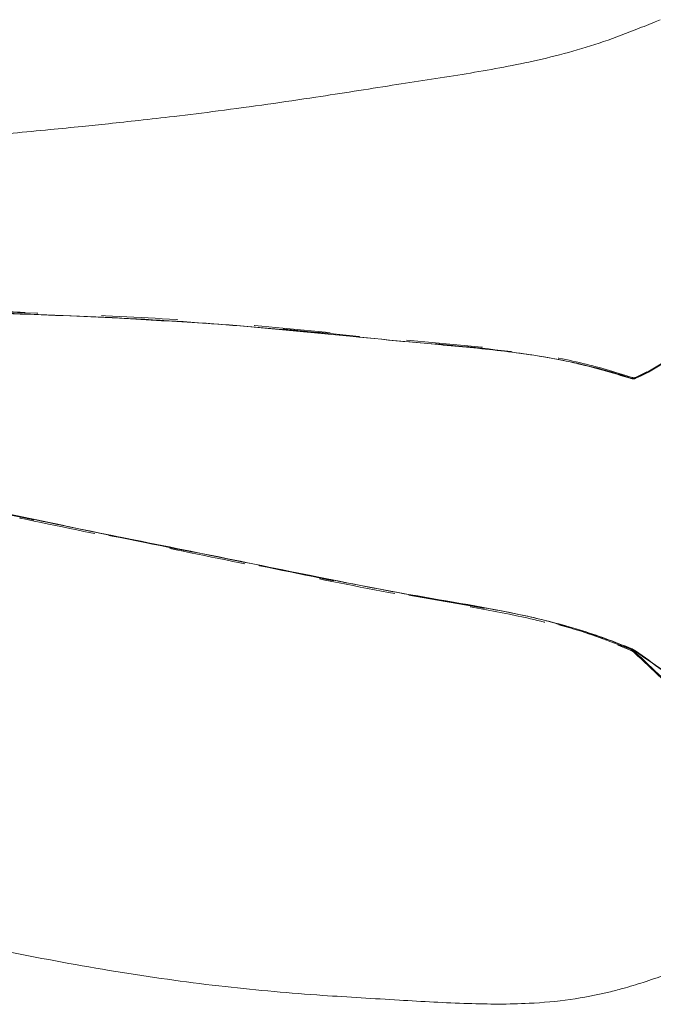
# Model space of a CAD drawing. Header units: inches. Extents: x 3.1 to 10.3, y 7.34 to 9.01.
# Tile 2 of 7: x 4.82 to 5.65, y 7.72 to 9.01. Entities that reach past the tile are written whole.
import ezdxf

# ---------------------------------------------------------------- set-up
doc = ezdxf.new("R2010")
doc.units = ezdxf.units.IN
doc.header["$MEASUREMENT"] = 0
doc.linetypes.add('HIDDEN', pattern=[0.075, 0.05, -0.025])

msp = doc.modelspace()

# ---------------------------------------------------------------- linework, layer by layer
at = {"color": 7, "linetype": 'Continuous', "lineweight": 15}
msp.add_line((4.9543, 8.6188), (4.9627, 8.6183), dxfattribs=at)
at = {"color": 7, "linetype": 'HIDDEN', "lineweight": 0}
msp.add_line((5.6375, 8.5491), (5.6226, 8.5417), dxfattribs=at)
at = {"color": 7, "linetype": 'Continuous', "lineweight": 15, "flags": 128}
msp.add_lwpolyline([(5.6183, 8.1871), (5.6183, 8.1871), (5.6184, 8.1871), (5.6184, 8.1871), (5.6185, 8.187)], dxfattribs=at)
at = {"color": 7, "linetype": 'Continuous', "lineweight": 15}
for centre, radius, start, end in [((5.6171, 8.5405), 0.000264, 142.9402, 311.9942), ((5.6217, 8.5409), 0.000752, 204.5425, 281.88)]:
    msp.add_arc(centre, radius, start, end, dxfattribs=at)
at = {"color": 7, "linetype": 'HIDDEN', "lineweight": 0}
for centre, radius, start, end in [((5.6164, 8.5418), 0.00205, 317.2325, 353.5607), ((5.6219, 8.5411), 0.000921, 316.6992, 38.0101), ((5.6194, 8.1848), 0.00256, 147.9338, 176.8795), ((5.6189, 8.1862), 0.00103, 123.4827, 155.8285), ((5.6199, 8.1845), 0.00235, 297.0676, 324.2869), ((5.6224, 8.1843), 0.000478, 297.106, 55.1443)]:
    msp.add_arc(centre, radius, start, end, dxfattribs=at)
at = {"color": 7, "linetype": 'Continuous', "lineweight": 15}
for points, knots in [([(5.655, 9.0092), (5.6522, 9.008), (5.6411, 9.0034), (5.615, 8.9927), (5.5758, 8.9782), (5.5295, 8.9645), (5.4699, 8.9503), (5.3951, 8.9372), (5.3018, 8.9231), (5.2173, 8.9097), (5.1414, 8.8985), (5.0796, 8.8901), (5.0233, 8.8832), (4.9756, 8.8778), (4.9355, 8.8734), (4.8968, 8.8694), (4.8552, 8.8653), (4.8065, 8.8606), (4.7515, 8.8555), (4.681, 8.8491), (4.5945, 8.8418), (4.4912, 8.8335), (4.3798, 8.825), (4.2647, 8.8166), (4.1536, 8.8084), (4.0538, 8.8007), (3.9793, 8.7947), (3.9265, 8.7907), (3.8902, 8.788), (3.8507, 8.7853), (3.803, 8.7823), (3.7436, 8.779), (3.6741, 8.7757), (3.5949, 8.7726), (3.5065, 8.7696), (3.4079, 8.7668), (3.3076, 8.7645), (3.2402, 8.7634), (3.2091, 8.7629)], [0, 0, 0, 0, 0.003734, 0.01488, 0.034226, 0.053194, 0.072042, 0.107441, 0.144142, 0.184358, 0.209668, 0.235968, 0.259364, 0.27807, 0.294215, 0.308319, 0.32537, 0.345383, 0.36834, 0.393356, 0.432684, 0.475498, 0.521824, 0.571677, 0.619637, 0.661545, 0.697279, 0.713187, 0.727441, 0.742406, 0.761937, 0.786061, 0.814751, 0.845958, 0.881163, 0.920284, 0.963199, 1, 1, 1, 1]), ([(5.6173, 8.5403), (5.5925, 8.5477), (5.5425, 8.5627), (5.4626, 8.5754), (5.3816, 8.5833), (5.2743, 8.5928), (5.1414, 8.6071), (4.9778, 8.6187), (4.8103, 8.6255), (4.6402, 8.6303), (4.4708, 8.6332), (4.302, 8.6347), (4.1608, 8.6359), (4.0459, 8.6386), (3.9302, 8.6424), (3.7843, 8.6487), (3.6075, 8.6581), (3.4292, 8.669), (3.2812, 8.6789), (3.1899, 8.6855), (3.1575, 8.6879), (3.154, 8.6882)], [0, 0, 0, 0, 0.032728, 0.066026, 0.098566, 0.131126, 0.196069, 0.261035, 0.330281, 0.399522, 0.468801, 0.538048, 0.607486, 0.642374, 0.677263, 0.746598, 0.816411, 0.887889, 0.959891, 0.995605, 1, 1, 1, 1]), ([(3.2449, 8.6811), (3.3434, 8.6741), (3.4431, 8.6676), (3.594, 8.6586), (3.6446, 8.6557), (3.7455, 8.6504), (3.7959, 8.6479), (3.8966, 8.6435), (3.9471, 8.6414), (4.0473, 8.6381), (4.0969, 8.6369), (4.1955, 8.6352), (4.2445, 8.6348), (4.3423, 8.634), (4.3911, 8.6336), (4.538, 8.6319), (4.6362, 8.6301), (4.7841, 8.6258), (4.8335, 8.6241), (4.9325, 8.6201), (4.982, 8.6177), (5.081, 8.6113), (5.1303, 8.6071), (5.229, 8.5977), (5.2783, 8.5926), (5.3774, 8.5835), (5.4274, 8.5797), (5.5007, 8.5693), (5.5247, 8.5651), (5.5716, 8.5545), (5.5945, 8.5479), (5.6169, 8.5406)], [0, 0, 0, 0, 0.125, 0.125, 0.1875, 0.1875, 0.25, 0.25, 0.3125, 0.3125, 0.375, 0.375, 0.4375, 0.4375, 0.5, 0.5, 0.625, 0.625, 0.6875, 0.6875, 0.75, 0.75, 0.8125, 0.8125, 0.875, 0.875, 0.9375, 0.9375, 0.96875, 0.96875, 1, 1, 1, 1]), ([(3.1432, 8.4913), (3.1874, 8.5028), (3.2759, 8.5259), (3.4119, 8.5496), (3.5501, 8.565), (3.6891, 8.5711), (3.828, 8.5682), (3.9659, 8.5566), (4.1026, 8.5353), (4.237, 8.5034), (4.4147, 8.4558), (4.6376, 8.3989), (4.9073, 8.3407), (5.1325, 8.2962), (5.3119, 8.2598), (5.425, 8.2415), (5.5021, 8.2257), (5.5329, 8.2159), (5.5422, 8.213)], [0, 0, 0, 0, 0.056031, 0.112302, 0.169311, 0.226571, 0.282965, 0.339596, 0.396003, 0.452322, 0.508725, 0.621396, 0.734071, 0.846764, 0.903103, 0.959457, 0.987694, 1, 1, 1, 1]), ([(5.6185, 8.187), (5.596, 8.1963), (5.573, 8.2047), (5.5259, 8.2192), (5.5018, 8.2253), (5.4285, 8.2414), (5.3784, 8.249), (5.2792, 8.2667), (5.2298, 8.2765), (5.131, 8.2965), (5.0815, 8.3066), (4.9825, 8.3264), (4.9329, 8.3362), (4.8338, 8.3565), (4.7843, 8.367), (4.6362, 8.4002), (4.5378, 8.4244), (4.3908, 8.4622), (4.3418, 8.4753), (4.2439, 8.501), (4.1949, 8.5135), (4.096, 8.5352), (4.0461, 8.5441), (3.9457, 8.5577), (3.8953, 8.5624), (3.7441, 8.5716), (3.6426, 8.5706), (3.4423, 8.5544), (3.3432, 8.5392), (3.2451, 8.5168)], [0, 0, 0, 0, 0.03125, 0.03125, 0.0625, 0.0625, 0.125, 0.125, 0.1875, 0.1875, 0.25, 0.25, 0.3125, 0.3125, 0.375, 0.375, 0.5, 0.5, 0.5625, 0.5625, 0.625, 0.625, 0.6875, 0.6875, 0.75, 0.75, 0.875, 0.875, 1, 1, 1, 1]), ([(5.5472, 8.5596), (5.558, 8.5573), (5.5796, 8.5527), (5.6027, 8.5454), (5.6154, 8.5413), (5.6179, 8.5404)], [0, 0, 0, 0, 0.443654, 0.888746, 1, 1, 1, 1]), ([(5.6169, 8.5406), (5.6175, 8.5404), (5.6182, 8.5403), (5.6188, 8.5402), (5.6195, 8.5402), (5.6201, 8.5403), (5.6207, 8.5405), (5.6208, 8.5405), (5.6209, 8.5405), (5.621, 8.5406)], [0, 0, 0, 0, 0.00002761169, 0.00002761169, 0.00002761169, 0.00005716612, 0.00005716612, 0.00005716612, 0.00006303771, 0.00006303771, 0.00006303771, 0.00006303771]), ([(5.6219, 8.5402), (5.6217, 8.5401), (5.6216, 8.5401), (5.6215, 8.54), (5.6208, 8.5398), (5.6201, 8.5397), (5.6194, 8.5398), (5.6187, 8.5398), (5.618, 8.54), (5.6173, 8.5403)], [0, 0, 0, 0, 0.00000676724, 0.00000676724, 0.00000676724, 0.00004073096, 0.00004073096, 0.00004073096, 0.00007221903, 0.00007221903, 0.00007221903, 0.00007221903]), ([(3.2, 8.1887), (3.2421, 8.1863), (3.3278, 8.1814), (3.4526, 8.1654), (3.5702, 8.1452), (3.6751, 8.1226), (3.7666, 8.099), (3.847, 8.0749), (3.9193, 8.0504), (3.9867, 8.0262), (4.0536, 8.0017), (4.1199, 7.978), (4.1891, 7.9543), (4.2615, 7.9308), (4.341, 7.9061), (4.4285, 7.8806), (4.5371, 7.851), (4.6656, 7.8195), (4.8093, 7.7892), (4.9498, 7.7636), (5.0841, 7.7448), (5.2048, 7.7345), (5.3105, 7.7284), (5.4006, 7.7231), (5.4756, 7.7225), (5.5371, 7.7281), (5.5778, 7.7358), (5.6092, 7.744), (5.6339, 7.7515), (5.6523, 7.7579), (5.662, 7.7612)], [0, 0, 0, 0, 0.049625, 0.101085, 0.14801, 0.190121, 0.227325, 0.259288, 0.289098, 0.31731, 0.343831, 0.373109, 0.400506, 0.430208, 0.46299, 0.498873, 0.537868, 0.596092, 0.655356, 0.711769, 0.765452, 0.816516, 0.856491, 0.892297, 0.924208, 0.946221, 0.967387, 0.975248, 0.987001, 1, 1, 1, 1]), ([(5.6226, 8.1847), (5.622, 8.1851), (5.6214, 8.1855), (5.6207, 8.1859), (5.62, 8.1863), (5.6192, 8.1867), (5.6185, 8.187)], [0, 0, 0, 0, 0.00002935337, 0.00002935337, 0.00002935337, 0.00006147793, 0.00006147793, 0.00006147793, 0.00006147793]), ([(5.6892, 8.1372), (5.6792, 8.1444), (5.6686, 8.152), (5.6463, 8.1679), (5.6347, 8.1763), (5.6226, 8.1847)], [0, 0, 0, 0, 0.5, 0.5, 1, 1, 1, 1]), ([(5.6226, 8.1839), (5.6347, 8.1755), (5.6464, 8.1671), (5.6688, 8.1511), (5.6794, 8.1435), (5.6895, 8.1364)], [0, 0, 0, 0, 0.5, 0.5, 1, 1, 1, 1])]:
    msp.add_open_spline(points, degree=3, knots=knots, dxfattribs=at)
at = {"color": 7, "linetype": 'HIDDEN', "lineweight": 0}
for points, knots in [([(3.1432, 8.69), (3.1874, 8.6867), (3.2759, 8.6802), (3.4119, 8.6712), (3.5501, 8.6625), (3.6891, 8.6546), (3.828, 8.6477), (3.9659, 8.6419), (4.1026, 8.6378), (4.237, 8.636), (4.4147, 8.6349), (4.6375, 8.6307), (4.833, 8.6275), (4.9386, 8.62), (4.9543, 8.6188)], [0, 0, 0, 0, 0.074344, 0.149006, 0.224649, 0.300623, 0.375448, 0.450589, 0.525431, 0.600158, 0.674995, 0.824491, 0.973992, 1, 1, 1, 1]), ([(5.6185, 8.5416), (5.596, 8.549), (5.573, 8.5557), (5.5259, 8.5666), (5.5018, 8.5709), (5.4285, 8.5815), (5.3784, 8.5853), (5.2792, 8.5946), (5.2298, 8.5997), (5.131, 8.6092), (5.0815, 8.6135), (4.9825, 8.6199), (4.9329, 8.6224), (4.8338, 8.6265), (4.7843, 8.6282), (4.6362, 8.6325), (4.5378, 8.6343), (4.3908, 8.6361), (4.3418, 8.6365), (4.2439, 8.6374), (4.1949, 8.6378), (4.096, 8.6395), (4.0461, 8.6408), (3.9457, 8.6441), (3.8953, 8.6462), (3.7441, 8.6529), (3.6426, 8.6584), (3.4423, 8.6704), (3.3432, 8.6769), (3.2451, 8.6838)], [0, 0, 0, 0, 0.03125, 0.03125, 0.0625, 0.0625, 0.125, 0.125, 0.1875, 0.1875, 0.25, 0.25, 0.3125, 0.3125, 0.375, 0.375, 0.5, 0.5, 0.5625, 0.5625, 0.625, 0.625, 0.6875, 0.6875, 0.75, 0.75, 0.875, 0.875, 1, 1, 1, 1]), ([(4.9627, 8.6183), (5.0343, 8.6141), (5.1509, 8.6072), (5.3119, 8.5896), (5.425, 8.5804), (5.5038, 8.57), (5.5362, 8.5622), (5.5472, 8.5596)], [0, 0, 0, 0, 0.3656965, 0.5956744, 0.8257126, 0.940974, 1, 1, 1, 1]), ([(5.6173, 8.1862), (5.5925, 8.1957), (5.5425, 8.2148), (5.4626, 8.2336), (5.3816, 8.2478), (5.2743, 8.2663), (5.1414, 8.2938), (4.9778, 8.3267), (4.8103, 8.3602), (4.6402, 8.3989), (4.4708, 8.4407), (4.302, 8.4855), (4.1608, 8.5221), (4.0459, 8.5438), (3.9302, 8.5599), (3.7843, 8.5704), (3.6075, 8.5691), (3.4293, 8.5523), (3.2956, 8.5295), (3.2225, 8.511), (3.2078, 8.5073)], [0, 0, 0, 0, 0.033468, 0.067518, 0.100794, 0.134089, 0.200501, 0.266934, 0.337746, 0.408552, 0.479396, 0.550208, 0.621216, 0.656892, 0.69257, 0.763472, 0.834863, 0.907956, 0.981585, 1, 1, 1, 1]), ([(3.2449, 8.5154), (3.3434, 8.5378), (3.4431, 8.5531), (3.594, 8.5652), (3.6446, 8.5675), (3.7455, 8.5684), (3.7959, 8.567), (3.8966, 8.5608), (3.9471, 8.556), (4.0473, 8.5424), (4.0969, 8.5334), (4.1955, 8.5116), (4.2445, 8.4991), (4.3423, 8.4734), (4.3911, 8.4604), (4.538, 8.4226), (4.6362, 8.3985), (4.7841, 8.3652), (4.8335, 8.3546), (4.9325, 8.3343), (4.982, 8.3245), (5.081, 8.3046), (5.1303, 8.2945), (5.229, 8.2745), (5.2783, 8.2646), (5.3774, 8.2468), (5.4274, 8.2392), (5.5007, 8.2231), (5.5247, 8.217), (5.5716, 8.2026), (5.5945, 8.1942), (5.6169, 8.185)], [0, 0, 0, 0, 0.125, 0.125, 0.1875, 0.1875, 0.25, 0.25, 0.3125, 0.3125, 0.375, 0.375, 0.4375, 0.4375, 0.5, 0.5, 0.625, 0.625, 0.6875, 0.6875, 0.75, 0.75, 0.8125, 0.8125, 0.875, 0.875, 0.9375, 0.9375, 0.96875, 0.96875, 1, 1, 1, 1]), ([(5.6179, 8.5404), (5.6187, 8.5401), (5.6196, 8.54), (5.6204, 8.54), (5.6212, 8.54), (5.6219, 8.5402), (5.6226, 8.5405)], [0, 0, 0, 0, 0.00003629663, 0.00003629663, 0.00003629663, 0.00006963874, 0.00006963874, 0.00006963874, 0.00006963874]), ([(5.6226, 8.5417), (5.622, 8.5414), (5.6214, 8.5413), (5.6207, 8.5413), (5.62, 8.5412), (5.6192, 8.5414), (5.6185, 8.5416)], [0, 0, 0, 0, 0.00002935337, 0.00002935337, 0.00002935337, 0.00006147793, 0.00006147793, 0.00006147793, 0.00006147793]), ([(5.5422, 8.213), (5.5547, 8.2094), (5.578, 8.2027), (5.6027, 8.1929), (5.6154, 8.1877), (5.6179, 8.1866)], [0, 0, 0, 0, 0.479115, 0.895837, 1, 1, 1, 1]), ([(5.6169, 8.185), (5.6175, 8.1847), (5.6182, 8.1844), (5.6188, 8.184), (5.6195, 8.1836), (5.6201, 8.1832), (5.6207, 8.1827), (5.6208, 8.1826), (5.6209, 8.1825), (5.621, 8.1824)], [0, 0, 0, 0, 0.00002761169, 0.00002761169, 0.00002761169, 0.00005716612, 0.00005716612, 0.00005716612, 0.00006303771, 0.00006303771, 0.00006303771, 0.00006303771]), ([(5.6219, 8.1831), (5.6217, 8.1832), (5.6216, 8.1833), (5.6215, 8.1834), (5.6208, 8.184), (5.6201, 8.1845), (5.6194, 8.185), (5.6187, 8.1855), (5.618, 8.1859), (5.6173, 8.1862)], [0, 0, 0, 0, 0.00000676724, 0.00000676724, 0.00000676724, 0.00004073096, 0.00004073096, 0.00004073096, 0.00007221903, 0.00007221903, 0.00007221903, 0.00007221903]), ([(5.6179, 8.1866), (5.6187, 8.1863), (5.6196, 8.1858), (5.6204, 8.1853), (5.6212, 8.1849), (5.6219, 8.1844), (5.6226, 8.1839)], [0, 0, 0, 0, 0.00003629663, 0.00003629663, 0.00003629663, 0.00006963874, 0.00006963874, 0.00006963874, 0.00006963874]), ([(5.6219, 8.1831), (5.6219, 8.1831), (5.6219, 8.1832), (5.622, 8.1832), (5.6222, 8.1834), (5.6224, 8.1837), (5.6226, 8.1839)], [0.00000957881, 0.00000957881, 0.00000957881, 0.00000957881, 0.00001157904, 0.00001157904, 0.00001157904, 0.00002390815, 0.00002390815, 0.00002390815, 0.00002390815])]:
    msp.add_open_spline(points, degree=3, knots=knots, dxfattribs=at)
at = {"color": 7, "linetype": 'Continuous', "lineweight": 15}
for points in [[(5.621, 8.5406), (5.6455, 8.551), (5.6681, 8.5656), (5.6885, 8.5849)], [(5.6895, 8.5846), (5.6691, 8.5652), (5.6464, 8.5506), (5.6219, 8.5402)]]:
    msp.add_open_spline(points, degree=3, dxfattribs=at)
at = {"color": 7, "linetype": 'HIDDEN', "lineweight": 0}
for points in [[(5.6179, 8.5404), (5.6177, 8.5404), (5.6175, 8.5403), (5.6173, 8.5403)], [(5.6179, 8.1866), (5.6177, 8.1865), (5.6175, 8.1863), (5.6173, 8.1862)], [(5.621, 8.1824), (5.6455, 8.16), (5.6681, 8.1379), (5.6885, 8.1174)], [(5.6895, 8.1182), (5.6691, 8.1386), (5.6464, 8.1608), (5.6219, 8.1831)]]:
    msp.add_open_spline(points, degree=3, dxfattribs=at)

doc.saveas('drawing.dxf')
